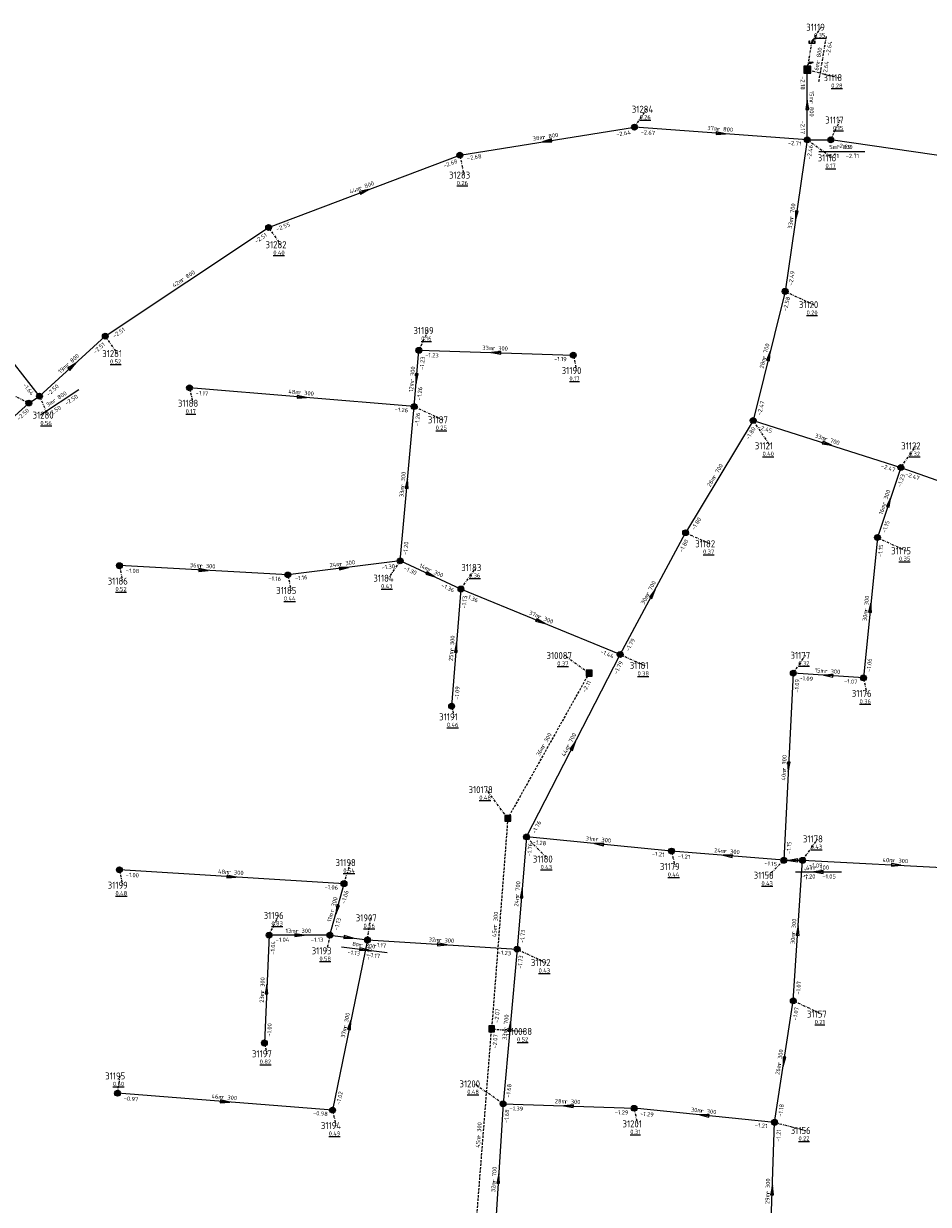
# Model space of a CAD drawing. Extents: x 188323 to 208361, y 565368 to 574910.
# Tile 64 of 256: x 200659 to 200852, y 568428 to 568681. Entities that reach past the tile are written whole.
import ezdxf

# ---------------------------------------------------------------- set-up
doc = ezdxf.new("R2010")
doc.units = 0
for name, pattern in [('BORDER', [1.75, 0.5, -0.25, 0.5, -0.25, 0, -0.25]), ('DASHDOT', [1, 0.5, -0.25, 0, -0.25]), ('DASHED', [0.75, 0.5, -0.25])]:
    doc.linetypes.add(name, pattern=pattern)
doc.layers.get('0').update_dxf_attribs({"linetype": 'CONTINUOUS'})
for name, color, linetype in [('RIO-AFM', 7, 'CONTINUOUS'), ('RIO-BOK', 7, 'CONTINUOUS'), ('RIO-DET', 7, 'CONTINUOUS'), ('RIO-KNP', 7, 'CONTINUOUS'), ('RIO-KNR', 7, 'CONTINUOUS'), ('RIO-LAG_0B', 7, 'CONTINUOUS'), ('RIO-LAG_1B', 7, 'DASHED'), ('RIO-LAG_4', 7, 'BORDER'), ('RIO-LEN', 7, 'CONTINUOUS'), ('RIO-MVD', 1, 'CONTINUOUS'), ('RIO-VRB', 6, 'DASHDOT'), ('RIO-VRH', 7, 'CONTINUOUS')]:
    doc.layers.add(name, color=color, linetype=linetype)
doc.styles.add('RIO-TXT', font='isocp.shx')

# ---------------------------------------------------------------- blocks, each defined once
blk = doc.blocks.new('L_VHR')
blk.add_lwpolyline([(-0.5, 0), (0.5, 0), (-0.5, 0.15), (-0.5, -0.15), (0.5, 0)])
blk = doc.blocks.new('K_IPR')
blk.add_lwpolyline([(-0.5, -0.5), (0.5, -0.5), (0.5, 0.5), (-0.5, 0.5)], close=True)
blk.add_solid([(-0.5, 0.5), (0.5, 0.5), (-0.5, -0.5), (0.5, -0.5)])
at = {"style": 'RIO-TXT', "flags": 1}
blk.add_attdef('KNOOPNAAM', (2, 2), '', height=1, dxfattribs=at)
blk = doc.blocks.new('K_IPG')
blk.add_circle((0, 0), 0.5)
for points in [[(0, 0), (-0.5, 0), (-0.433013, 0.25)], [(0, 0), (-0.433013, -0.25), (-0.5, 0)], [(0, 0), (-0.433013, 0.25), (-0.25, 0.433013)], [(0, 0), (-0.25, -0.433013), (-0.433013, -0.25)], [(0, 0), (-0.25, 0.433013), (0, 0.5)], [(0, 0), (0, -0.5), (-0.25, -0.433013)], [(0, 0), (0, 0.5), (0.25, 0.433013)], [(0, 0), (0.25, 0.433013), (0.433013, 0.25)], [(0, 0), (0.433013, 0.25), (0.5, 0)], [(0, 0), (0.5, 0), (0.433013, -0.25)], [(0, 0), (0.433013, -0.25), (0.25, -0.433013)], [(0, 0), (0.25, -0.433013), (0, -0.5)]]:
    blk.add_solid(points)
at = {"style": 'RIO-TXT', "flags": 1}
blk.add_attdef('KNOOPNAAM', (2, 2), '', height=1, dxfattribs=at)
blk = doc.blocks.new('K_OVL')
for points in [[(0.6, 0.6), (-0.6, 0.6), (-0.6, -0.6), (0.6, -0.6)], [(1, 1.25), (0.474823, 0.983111), (0.413034, 1.369554)]]:
    blk.add_lwpolyline(points, close=True)
blk.add_arc((0.81571, 0.439293), 0.83139, 77.193131, 168.854604)
blk.add_solid([(-0.6, 0.6), (0.6, 0.6), (-0.6, -0.6), (0.6, -0.6)])
at = {"style": 'RIO-TXT', "flags": 1}
blk.add_attdef('KNOOPNAAM', (2, 2), '', height=1, dxfattribs=at)
blk = doc.blocks.new('K_UTB')
blk.add_lwpolyline([(0.5, 0.15), (0.5, -0.3), (-0.5, -0.3), (-0.5, 0.15), (-0.45, 0.15), (-0.45, -0.25), (0, -0.25), (0.45, -0.25), (0.45, 0.15)], close=True)
blk.add_lwpolyline([(0.85, 0.6), (0.55, 0.65), (0.614828, 0.459583), (0.850842, 0.598937)])
blk.add_arc((0.85, -0.25), 0.85, 90, 180)
at = {"style": 'RIO-TXT', "flags": 1}
blk.add_attdef('KNOOPNAAM', (2, 2), '', height=1, dxfattribs=at)
blk = doc.blocks.new('495_03______31116_____31117_')
at = {"layer": 'RIO-LAG_0B'}
blk.add_line((0, 0), (9.821, 0), dxfattribs=at)
at = {"layer": 'RIO-AFM', "style": 'RIO-TXT'}
blk.add_text('r 800', height=0.9, dxfattribs=at).set_placement((3.8306, 0.5))
at = {"layer": 'RIO-BOK', "style": 'RIO-TXT'}
for p in [(1.3998, -1.4), (5.7208, -1.4)]:
    blk.add_text('-2.71', height=0.9, dxfattribs=at).set_placement(p)
at = {"layer": 'RIO-LEN', "style": 'RIO-TXT'}
blk.add_text('5m', height=0.9, dxfattribs=at).set_placement((2.2106, 0.5))
blk = doc.blocks.new('496_03______31118___c231119_')
at = {"layer": 'RIO-LAG_4'}
blk.add_line((0, 0), (1.614, 9.687), dxfattribs=at)
at = {"layer": 'RIO-AFM', "style": 'RIO-TXT'}
blk.add_text('r 800', height=0.9, rotation=80.5296, dxfattribs=at).set_placement((0.1365, 3.8602))
at = {"layer": 'RIO-BOK', "style": 'RIO-TXT'}
for p in [(2.3213, 5.4118), (1.6111, 1.1506)]:
    blk.add_text('-2.64', height=0.9, rotation=80.5296, dxfattribs=at).set_placement(p)
at = {"layer": 'RIO-LEN', "style": 'RIO-TXT'}
blk.add_text('6m', height=0.9, rotation=80.5296, dxfattribs=at).set_placement((-0.1299, 2.2622))
blk = doc.blocks.new('498_03______31158_____31178_')
at = {"layer": 'RIO-LAG_0B'}
blk.add_line((0, 0), (9.821, 0), dxfattribs=at)
at = {"layer": 'RIO-VRH', "xscale": 2, "yscale": 2, "zscale": 2, "rotation": 180}
blk.add_blockref('L_VHR', (4.9105, 0), dxfattribs=at)
at = {"layer": 'RIO-AFM', "style": 'RIO-TXT'}
blk.add_text('r 300', height=0.9, dxfattribs=at).set_placement((3.8306, 0.5))
at = {"layer": 'RIO-BOK', "style": 'RIO-TXT'}
for s, p in [('-1.20', (1.3998, -1.4)), ('-1.05', (5.7208, -1.4))]:
    blk.add_text(s, height=0.9, dxfattribs=at).set_placement(p)
at = {"layer": 'RIO-LEN', "style": 'RIO-TXT'}
blk.add_text('4m', height=0.9, dxfattribs=at).set_placement((2.2106, 0.5))
blk = doc.blocks.new('500_03______31193_____31907_')
at = {"layer": 'RIO-LAG_0B'}
blk.add_line((0, 0), (9.745, -1.212), dxfattribs=at)
at = {"layer": 'RIO-VRH', "xscale": 2, "yscale": 2, "zscale": 2, "rotation": 352.8757}
blk.add_blockref('L_VHR', (4.8725, -0.606), dxfattribs=at)
at = {"layer": 'RIO-AFM', "style": 'RIO-TXT'}
blk.add_text('r 300', height=0.9, rotation=352.8757, dxfattribs=at).set_placement((3.8625, 0.0235))
at = {"layer": 'RIO-BOK', "style": 'RIO-TXT'}
for s, p in [('-1.13', (1.2163, -1.562)), ('-1.17', (5.5033, -2.0952))]:
    blk.add_text(s, height=0.9, rotation=352.8757, dxfattribs=at).set_placement(p)
at = {"layer": 'RIO-LEN', "style": 'RIO-TXT'}
blk.add_text('8m', height=0.9, rotation=352.8757, dxfattribs=at).set_placement((2.2549, 0.2234))
blk = doc.blocks.new('505_03______31758_____31280_')
at = {"layer": 'RIO-LAG_0B'}
blk.add_line((0, 0), (8.21, 5.389), dxfattribs=at)
at = {"layer": 'RIO-AFM', "style": 'RIO-TXT'}
blk.add_text('r 800', height=0.9, rotation=33.277, dxfattribs=at).set_placement((2.9276, 2.5197))
at = {"layer": 'RIO-BOK', "style": 'RIO-TXT'}
for p in [(5.5499, 1.9683), (1.9384, -0.4023)]:
    blk.add_text('-2.50', height=0.9, rotation=33.277, dxfattribs=at).set_placement(p)
at = {"layer": 'RIO-LEN', "style": 'RIO-TXT'}
blk.add_text('3m', height=0.9, rotation=33.277, dxfattribs=at).set_placement((1.5732, 1.6307))

msp = doc.modelspace()

# ---------------------------------------------------------------- linework, layer by layer
at = {"layer": 'RIO-LAG_0B'}
for p, q in [((200826, 568656), (200826, 568670.976)), ((200751.76, 568652.736), (200789.072, 568658.688)), ((200826, 568656), (200789.072, 568658.688)), ((200826, 568656), (200821.264, 568623.616)), ((200826, 568656), (200831.008, 568656)), ((200878.816, 568649.024), (200831.008, 568656)), ((200710.896, 568637.248), (200751.76, 568652.736)), ((200676, 568614.016), (200710.896, 568637.248)), ((200821.264, 568623.616), (200814.432, 568596.032)), ((200661.936, 568601.216), (200647.184, 568619.904)), ((200661.936, 568601.216), (200676, 568614.016)), ((200742, 568598.976), (200743.008, 568611.008)), ((200743.008, 568611.008), (200776, 568609.984)), ((200659.664, 568599.744), (200661.936, 568601.216)), ((200742, 568598.976), (200694, 568603.008)), ((200640, 568582.016), (200659.664, 568599.744)), ((200739.008, 568566.016), (200742, 568598.976)), ((200814.432, 568596.032), (200800, 568572.032)), ((200814.432, 568596.032), (200846, 568585.984)), ((200846, 568585.984), (200840.992, 568571.008)), ((200846, 568585.984), (200880, 568574.016)), ((200786, 568545.984), (200800, 568572.032)), ((200840.992, 568571.008), (200838, 568540.992)), ((200739.008, 568566.016), (200715.008, 568563.008)), ((200752, 568560), (200739.008, 568566.016)), ((200715.008, 568563.008), (200679.008, 568564.992)), ((200752, 568560), (200750, 568534.976)), ((200786, 568545.984), (200752, 568560)), ((200766, 568507.008), (200786, 568545.984)), ((200823.008, 568542.016), (200820.992, 568502.016)), ((200838, 568540.992), (200823.008, 568542.016)), ((200766, 568507.008), (200764, 568483.008)), ((200796.992, 568504), (200766, 568507.008)), ((200820.992, 568502.016), (200796.992, 568504)), ((200727.008, 568497.024), (200679.008, 568499.968)), ((200820.992, 568502.016), (200824.992, 568502.016)), ((200823.008, 568472), (200824.992, 568502.016)), ((200824.992, 568502.016), (200864.992, 568499.968)), ((200724, 568486.016), (200727.008, 568497.024)), ((200711.008, 568486.016), (200710, 568462.976)), ((200724, 568486.016), (200711.008, 568486.016)), ((200724, 568486.016), (200732, 568484.992)), ((200732, 568484.992), (200724.56, 568448.64)), ((200732, 568484.992), (200764, 568483.008)), ((200764, 568483.008), (200760.992, 568449.984)), ((200819.008, 568446.016), (200823.008, 568472)), ((200724.56, 568448.64), (200678.624, 568452.224)), ((200760.992, 568449.984), (200759.008, 568417.984)), ((200760.992, 568449.984), (200788.992, 568449.024)), ((200819.008, 568446.016), (200788.992, 568449.024)), ((200818, 568417.024), (200819.008, 568446.016))]:
    msp.add_line(p, q, dxfattribs=at)
at = {"layer": 'RIO-LAG_1B'}
for p, q in [((200779.376, 568542.016), (200762, 568510.976)), ((200762, 568510.976), (200758.544, 568465.984)), ((200755.008, 568420.992), (200758.544, 568465.984))]:
    msp.add_line(p, q, dxfattribs=at)
at = {"layer": 'RIO-LAG_4'}
msp.add_line((200826, 568670.976), (200827.008, 568676.992), dxfattribs=at)
at = {"layer": 'RIO-VRB'}
for p, q in [((200827, 568677), (200828.9764, 568680.0558)), ((200826, 568671), (200832.6482, 568669.28)), ((200789.07, 568658.71), (200791.6891, 568662.5319)), ((200831, 568656), (200833.0371, 568660.2293)), ((200826, 568656), (200831.4194, 568652.1519)), ((200751.76, 568652.76), (200752.6406, 568648.462)), ((200710.9, 568637.27), (200713.437, 568633.5747)), ((200821.26, 568623.61), (200827.3869, 568620.7722)), ((200676, 568614), (200678.537, 568610.3047)), ((200743, 568611), (200745.0371, 568615.2293)), ((200776, 568610), (200776.7071, 568606.6868)), ((200659.66, 568599.75), (200653.9508, 568602.5262)), ((200661.93, 568601.24), (200663.6652, 568597.1708)), ((200694, 568603), (200694.7071, 568599.6868)), ((200742, 568599), (200748.1269, 568596.1622)), ((200814.44, 568596.03), (200817.9769, 568590.6025)), ((200846, 568586), (200849.2618, 568590.588)), ((200800, 568572), (200805.2609, 568569.6622)), ((200841, 568571), (200847.1269, 568568.1622)), ((200739, 568566), (200736.4644, 568562.3038)), ((200679, 568565), (200679.7071, 568561.6868)), ((200715, 568563), (200715.7071, 568559.6868)), ((200752, 568560), (200755.2618, 568564.588)), ((200779.37, 568542.04), (200774.1081, 568545.7761)), ((200786, 568546), (200791.2609, 568543.6622)), ((200823, 568542), (200825.6191, 568545.8219)), ((200838, 568541), (200838.7071, 568537.6868)), ((200750, 568535), (200750.5335, 568532.6716)), ((200762, 568511), (200757.451, 568517.1187)), ((200766, 568507), (200770.5472, 568502.2798)), ((200825, 568502), (200828.2618, 568506.588)), ((200797, 568504), (200797.7071, 568500.6868)), ((200679, 568500), (200679.7071, 568496.6868)), ((200727, 568497), (200728.3933, 568501.5294)), ((200821, 568502), (200817.7394, 568498.811)), ((200711, 568486), (200713.0371, 568490.2293)), ((200732, 568485), (200732.7071, 568489.7132)), ((200724, 568486), (200723.2942, 568482.6866)), ((200764, 568483), (200770.1269, 568480.1622)), ((200823, 568472), (200829.1269, 568469.1622)), ((200758.54, 568465.97), (200765.5075, 568465.4413)), ((200710, 568463), (200710.5335, 568460.6716)), ((200678.63, 568452.2), (200679.1635, 568455.9284)), ((200761, 568450), (200754.8719, 568454.2359)), ((200724.56, 568448.64), (200725.2671, 568445.3268)), ((200789, 568449), (200789.7071, 568445.6868)), ((200819, 568446), (200825.6482, 568444.28))]:
    msp.add_line(p, q, dxfattribs=at)

# ---------------------------------------------------------------- block references
at = {"layer": 'RIO-DET'}
for name, p in [('496_03______31118___c231119_', (200828.496, 568668.48)), ('495_03______31116_____31117_', (200828.496, 568653.504)), ('505_03______31758_____31280_', (200662.16, 568597.248)), ('498_03______31158_____31178_', (200823.504, 568499.52)), ('500_03______31193_____31907_', (200726.496, 568483.52))]:
    msp.add_blockref(name, p, dxfattribs=at)
at = {"layer": 'RIO-KNP', "xscale": 1.25, "yscale": 1.25, "zscale": 1.25}
for name, p in [('K_UTB', (200827.008, 568676.992)), ('K_OVL', (200826, 568670.976)), ('K_IPG', (200789.072, 568658.688)), ('K_IPG', (200826, 568656)), ('K_IPG', (200831.008, 568656)), ('K_IPG', (200751.76, 568652.736)), ('K_IPG', (200710.896, 568637.248)), ('K_IPG', (200821.264, 568623.616)), ('K_IPG', (200676, 568614.016)), ('K_IPG', (200743.008, 568611.008)), ('K_IPG', (200776, 568609.984)), ('K_IPG', (200694, 568603.008)), ('K_IPG', (200661.936, 568601.216)), ('K_IPG', (200659.664, 568599.744)), ('K_IPG', (200742, 568598.976)), ('K_IPG', (200814.432, 568596.032)), ('K_IPG', (200846, 568585.984)), ('K_IPG', (200800, 568572.032)), ('K_IPG', (200840.992, 568571.008)), ('K_IPG', (200679.008, 568564.992)), ('K_IPG', (200739.008, 568566.016)), ('K_IPG', (200715.008, 568563.008)), ('K_IPG', (200752, 568560)), ('K_IPG', (200786, 568545.984)), ('K_IPR', (200779.376, 568542.016)), ('K_IPG', (200823.008, 568542.016)), ('K_IPG', (200838, 568540.992)), ('K_IPG', (200750, 568534.976)), ('K_IPR', (200762, 568510.976)), ('K_IPG', (200766, 568507.008)), ('K_IPG', (200796.992, 568504)), ('K_IPG', (200820.992, 568502.016)), ('K_IPG', (200824.992, 568502.016)), ('K_IPG', (200679.008, 568499.968)), ('K_IPG', (200727.008, 568497.024)), ('K_IPG', (200711.008, 568486.016)), ('K_IPG', (200724, 568486.016)), ('K_IPG', (200732, 568484.992)), ('K_IPG', (200764, 568483.008)), ('K_IPG', (200823.008, 568472)), ('K_IPR', (200758.544, 568465.984)), ('K_IPG', (200710, 568462.976)), ('K_IPG', (200678.624, 568452.224)), ('K_IPG', (200760.992, 568449.984)), ('K_IPG', (200788.992, 568449.024)), ('K_IPG', (200724.56, 568448.64)), ('K_IPG', (200819.008, 568446.016))]:
    msp.add_blockref(name, p, dxfattribs=at)
at = {"layer": 'RIO-VRH', "xscale": 2, "yscale": 2, "zscale": 2}
for p, rotation in [((200826, 568663.5), 90), ((200807.535, 568657.355), 355.8035), ((200770.415, 568655.735), 189.06), ((200731.33, 568645.015), 20.7596), ((200823.63, 568639.805), 261.6661), ((200668.965, 568607.62), 42.2004), ((200759.5, 568610.5), 538.2645), ((200817.85, 568609.82), 436.1028), ((200742.5, 568605), 265.2278), ((200718, 568601), 355.2368), ((200830.22, 568591.015), 342.3712), ((200740.5, 568582.5), 84.797), ((200843.5, 568578.5), 431.5578), ((200697, 568564), 356.8205), ((200727, 568564.5), 367.1243), ((200745.5, 568563), 335.2274), ((200793, 568559), 61.693), ((200839.5, 568556), 444.2809), ((200769, 568553), 337.6221), ((200751, 568547.5), 445.4174), ((200830.5, 568541.5), 176.1863), ((200776, 568526.5), 62.844), ((200822, 568522), 267.1288), ((200781.5, 568505.5), 174.473), ((200809, 568503), 175.2368), ((200823, 568502), 180), ((200845, 568501), 357.1379), ((200703, 568498.5), 356.424), ((200765, 568495), 445.2278), ((200725.5, 568491.5), 254.7373), ((200824, 568487), 86.1772), ((200717.5, 568486), 360), ((200728, 568485.5), 352.8757), ((200748, 568484), 356.424), ((200710.5, 568474.5), 447.5016), ((200728.28, 568466.82), 438.4278), ((200762.5, 568466.5), 444.797), ((200821, 568459), 261.2456), ((200701.595, 568450.42), 355.5684), ((200775, 568449.5), 537.9548), ((200804, 568447.5), 174.29), ((200760, 568434), 446.4149), ((200818.5, 568431.5), 88.0162)]:
    msp.add_blockref('L_VHR', p, dxfattribs=dict(at, rotation=rotation))

# ---------------------------------------------------------------- texts
at = {"layer": 'RIO-AFM', "style": 'RIO-TXT'}
for s, rotation, p in [('r 800', 270, (200826.5032, 568664.3102)), ('r 800', 9.06, (200769.5362, 568656.1012)), ('r 800', 355.8035, (200806.7642, 568657.9242)), ('r 800', 20.7596, (200730.3952, 568645.1953)), ('r 700', 441.6661, (200823.0081, 568639.0766)), ('r 800', 33.6905, (200692.4986, 568625.6016)), ('r 300', 358.2645, (200758.7055, 568611.0343)), ('r 700', 436.1028, (200817.1618, 568609.1552)), ('r 800', 42.2004, (200668.0291, 568607.4462)), ('r 300', 85.2278, (200741.9344, 568604.2341)), ('r 300', 355.2368, (200717.2351, 568601.5803)), ('r 700', 342.3712, (200829.6021, 568591.7465)), ('r 700', 418.9918, (200806.3667, 568583.582)), ('r 300', 84.797, (200739.9287, 568581.7386)), ('r 300', 431.5578, (200842.7651, 568577.8907)), ('r 300', 367.1243, (200726.1327, 568564.9027)), ('r 300', 356.8205, (200696.2191, 568564.5551)), ('r 300', 335.2274, (200744.9752, 568563.7973)), ('r 700', 61.693, (200792.1756, 568558.5237)), ('r 300', 444.2809, (200838.9128, 568555.2441)), ('r 300', 337.6221, (200768.4451, 568553.7812)), ('r 300', 445.4174, (200750.4295, 568546.7324)), ('r 300', 356.1863, (200829.7249, 568542.057)), ('r 300', 420.7625, (200769.8435, 568526.0621)), ('r 700', 62.844, (200775.1855, 568526.0074)), ('r 300', 447.1288, (200821.448, 568521.2159)), ('r 300', 354.473, (200780.7422, 568506.0851)), ('r 300', 355.2368, (200808.2346, 568503.5727)), ('r 300', 357.1379, (200844.2159, 568501.552)), ('r 300', 356.424, (200702.2231, 568499.0643)), ('r 700', 445.2278, (200764.4273, 568494.2346)), ('r 300', 74.7373, (200724.8044, 568490.8498)), ('r 300', 445.5975, (200759.6956, 568487.7161)), ('r 300', 360, (200716.6898, 568486.5036)), ('r 300', 86.1772, (200823.4472, 568486.2248)), ('r 300', 356.424, (200747.2229, 568484.5592)), ('r 300', 447.5016, (200709.9585, 568473.7122)), ('r 300', 438.4278, (200727.6167, 568466.1285)), ('r 700', 444.797, (200761.9188, 568465.7392)), ('r 300', 81.2456, (200820.3826, 568458.2751)), ('r 300', 355.5684, (200700.8265, 568450.9952)), ('r 300', 357.9548, (200774.208, 568450.037)), ('r 300', 354.29, (200803.2441, 568448.0872)), ('r 300', 85.4904, (200756.208, 568442.7168)), ('r 700', 446.4149, (200759.4408, 568433.2229)), ('r 300', 88.0162, (200817.9724, 568430.7077))]:
    msp.add_text(s, height=0.9, rotation=rotation, dxfattribs=at).set_placement(p)
at = {"layer": 'RIO-BOK', "style": 'RIO-TXT'}
for s, rotation, p in [('-2.18', 270, (200824.6007, 568669.5996)), ('-2.17', 270, (200824.6052, 568660.0996)), ('-2.64', 9.06, (200785.241, 568656.6817)), ('-2.67', 355.8035, (200790.3645, 568657.2121)), ('-2.71', 355.8035, (200821.8104, 568654.9246)), ('-2.46', 441.6661, (200826.7736, 568651.7428)), ('-2.69', 351.7299, (200832.1848, 568654.4139)), ('-2.68', 20.7596, (200748.4218, 568649.9972)), ('-2.68', 9.06, (200753.3628, 568651.5979)), ('-2.55', 20.7596, (200712.7052, 568636.4571)), ('-2.51', 33.6905, (200708.2649, 568633.8303)), ('-2.49', 441.6661, (200822.8472, 568624.7933)), ('-2.58', 436.1028, (200821.6199, 568619.2975)), ('-2.51', 33.6905, (200677.9413, 568613.6117)), ('-2.51', 42.2004, (200673.9031, 568610.2083)), ('-1.23', 85.2278, (200744.0546, 568606.7971)), ('-1.23', 358.2645, (200744.3576, 568609.5591)), ('-1.19', 358.2645, (200771.8605, 568608.7431)), ('-1.64', 308.3113, (200658.2999, 568603.5971)), ('-2.50', 42.2004, (200663.9074, 568601.1433)), ('-1.17', 355.2368, (200695.2796, 568601.4894)), ('-1.26', 85.2278, (200743.5114, 568600.2787)), ('-2.50', 42.073, (200657.5546, 568595.963)), ('-1.26', 355.2368, (200737.8005, 568597.9731)), ('-2.47', 436.1028, (200816.1344, 568597.0539)), ('-1.26', 84.797, (200743.023, 568594.7898)), ('-1.80', 418.9918, (200813.5151, 568591.8022)), ('-2.45', 342.3712, (200815.3511, 568594.2724)), ('-2.47', 342.3712, (200841.6743, 568585.925)), ('-1.23', 431.5578, (200846.0247, 568581.6703)), ('-2.47', 340.5619, (200846.8552, 568584.2145)), ('-1.80', 418.9918, (200801.9207, 568572.4799)), ('-1.15', 431.5578, (200842.7702, 568571.8863)), ('-1.80', 61.693, (200799.2884, 568567.7256)), ('-1.20', 84.797, (200740.521, 568567.2673)), ('-1.15', 444.2809, (200841.9687, 568566.7827)), ('-1.08', 356.8205, (200680.3209, 568563.5253)), ('-1.16', 367.1243, (200716.5634, 568561.7854)), ('-1.30', 367.1243, (200735.1036, 568564.1149)), ('-1.30', 335.2274, (200739.6854, 568564.1427)), ('-1.16', 356.8205, (200710.8299, 568561.8498)), ('-1.36', 335.2274, (200747.6933, 568560.4529)), ('-1.13', 445.4174, (200753.0553, 568555.8023)), ('-1.36', 337.6221, (200752.7625, 568558.173)), ('-1.79', 61.693, (200787.8963, 568546.5687)), ('-1.44', 337.6221, (200781.6838, 568546.2856)), ('-1.79', 62.844, (200785.3746, 568541.7125)), ('-1.06', 444.2809, (200839.5315, 568542.2545)), ('-2.11', 420.7625, (200778.5721, 568537.7882)), ('-1.09', 447.1288, (200824.1707, 568537.836)), ('-1.09', 356.1863, (200824.3045, 568540.5108)), ('-1.07', 356.1863, (200833.8168, 568539.8827)), ('-1.09', 445.4174, (200751.5064, 568536.2846)), ('-1.76', 62.844, (200767.8845, 568507.6067)), ('-1.76', 445.2278, (200767.0421, 568502.7994)), ('-1.28', 354.473, (200767.2594, 568505.4725)), ('-1.15', 447.1288, (200822.4673, 568503.329)), ('-1.21', 354.473, (200792.7857, 568503.0185)), ('-1.21', 355.2368, (200798.2796, 568502.4894)), ('-1.15', 355.2368, (200816.7994, 568500.9579)), ('-1.11', 86.1772, (200826.1241, 568497.8151)), ('-1.07', 357.1379, (200826.329, 568500.5327)), ('-1.00', 356.424, (200680.3107, 568498.5162)), ('-1.06', 356.424, (200722.8224, 568495.8863)), ('-1.06', 74.7373, (200727.2716, 568492.6752)), ('-1.13', 74.7373, (200725.719, 568486.9821)), ('-1.04', 360, (200712.4007, 568484.6009)), ('-1.13', 360, (200719.9007, 568484.6056)), ('-1.73', 445.2278, (200765.5106, 568484.2796)), ('-1.04', 447.5016, (200712.2086, 568481.8435)), ('-1.17', 438.4278, (200732.5292, 568480.707)), ('-1.17', 356.424, (200733.3107, 568483.5162)), ('-1.23', 356.424, (200759.822, 568481.8761)), ('-1.73', 444.797, (200765.0048, 568478.7923)), ('-1.07', 86.1772, (200824.49, 568473.3036)), ('-2.07', 445.5975, (200760.0423, 568467.2594)), ('-1.07', 81.2456, (200823.7601, 568467.7337)), ('-1.00', 447.5016, (200711.4586, 568464.3386)), ('-2.07', 85.4904, (200759.6139, 568461.7724)), ('-1.02', 438.4278, (200726.2115, 568449.7318)), ('-1.68', 444.797, (200762.5202, 568451.2682)), ('-0.97', 355.5684, (200679.9184, 568450.6968)), ('-1.39', 357.9548, (200762.3498, 568448.5518)), ('-1.18', 81.2456, (200820.5966, 568447.1706)), ('-0.98', 355.5684, (200720.366, 568447.5876)), ('-1.68', 446.4149, (200762.1238, 568445.822)), ('-1.29', 357.9548, (200784.853, 568447.7624)), ('-1.29', 354.29, (200790.2545, 568447.4685)), ('-1.21', 354.29, (200814.7827, 568445.0313)), ('-1.21', 88.0162, (200820.2579, 568441.8537))]:
    msp.add_text(s, height=0.9, rotation=rotation, dxfattribs=at).set_placement(p)
at = {"layer": 'RIO-KNR', "style": 'RIO-TXT'}
for s, p in [('31119', (200825.7889, 568679.3058)), ('31118', (200829.4607, 568668.53)), ('31284', (200788.5016, 568661.7819)), ('31117', (200829.8496, 568659.4793)), ('31116', (200828.2319, 568651.4019)), ('31283', (200749.4531, 568647.712)), ('31282', (200710.2495, 568632.8247)), ('31120', (200824.1994, 568620.0222)), ('31189', (200741.8496, 568614.4793)), ('31281', (200675.3495, 568609.5547)), ('31190', (200773.5196, 568605.9368)), ('31188', (200691.5196, 568598.9368)), ('31280', (200660.4777, 568596.4208)), ('31187', (200744.9394, 568595.4122)), ('31121', (200814.7894, 568589.8525)), ('31122', (200846.0743, 568589.838)), ('31182', (200802.0734, 568568.9122)), ('31175', (200843.9394, 568567.4122)), ('31184', (200733.2769, 568561.5538)), ('31183', (200752.0743, 568563.838)), ('31186', (200676.5196, 568560.9368)), ('31185', (200712.5196, 568558.9368)), ('310087', (200770.2831, 568545.0261)), ('31177', (200822.4316, 568545.0719)), ('31181', (200788.0734, 568542.9122)), ('31176', (200835.5196, 568536.9368)), ('31191', (200747.346, 568531.9216)), ('310178', (200753.626, 568516.3687)), ('31178', (200825.0743, 568505.838)), ('31180', (200767.3597, 568501.5298)), ('31198', (200725.2058, 568500.7794)), ('31179', (200794.5196, 568499.9368)), ('31199', (200676.5196, 568495.9368)), ('31158', (200814.5519, 568498.061)), ('31196', (200709.8496, 568489.4793)), ('31907', (200729.5196, 568488.9632)), ('31193', (200720.1067, 568481.9366)), ('31192', (200766.9394, 568479.4122)), ('31157', (200825.9394, 568468.4122)), ('310088', (200761.6825, 568464.6913)), ('31197', (200707.346, 568459.9216)), ('31195', (200675.976, 568455.1784)), ('31200', (200751.6844, 568453.4859)), ('31194', (200722.0796, 568444.5768)), ('31201', (200786.5196, 568444.9368)), ('31156', (200822.4607, 568443.53))]:
    msp.add_text(s, height=1.5, dxfattribs=at).set_placement(p)
at = {"layer": 'RIO-LEN', "style": 'RIO-TXT'}
for s, rotation, p in [('15m', 270, (200826.5022, 568666.4702)), ('37m', 355.8035, (200804.6099, 568658.0809)), ('38m', 9.06, (200767.4032, 568655.761)), ('44m', 20.7596, (200728.3754, 568644.4296)), ('33m', 441.6661, (200822.6967, 568636.9392)), ('42m', 33.6905, (200690.7014, 568624.4033)), ('33m', 358.2645, (200756.5465, 568611.0983)), ('28m', 436.1028, (200816.6446, 568607.058)), ('19m', 42.2004, (200666.429, 568605.9951)), ('12m', 85.2278, (200741.7551, 568602.0816)), ('48m', 355.2368, (200715.0825, 568601.7583)), ('33m', 342.3712, (200827.5431, 568592.3994)), ('28m', 418.9918, (200805.2553, 568581.7298)), ('33m', 84.797, (200739.7332, 568579.5875)), ('16m', 431.5578, (200842.0834, 568575.8411)), ('36m', 356.8205, (200694.0623, 568564.6735)), ('24m', 367.1243, (200723.9896, 568564.6334)), ('14m', 335.2274, (200743.0134, 568564.7013)), ('30m', 61.693, (200791.1516, 568556.6218)), ('37m', 337.6221, (200766.4473, 568554.6024)), ('30m', 444.2809, (200838.6993, 568553.0947)), ('25m', 445.4174, (200750.2587, 568544.5791)), ('15m', 356.1863, (200827.5696, 568542.1994)), ('36m', 420.7625, (200768.7898, 568524.1765)), ('44m', 62.844, (200774.1998, 568524.0854)), ('40m', 447.1288, (200821.3415, 568519.0585)), ('31m', 354.473, (200778.5921, 568506.2918)), ('24m', 355.2368, (200806.0819, 568503.7507)), ('40m', 357.1379, (200842.0585, 568501.6585)), ('48m', 356.424, (200700.0672, 568499.1977)), ('24m', 445.2278, (200764.2493, 568492.0819)), ('11m', 74.7373, (200724.2361, 568488.7659)), ('13m', 360, (200714.5298, 568486.5022)), ('45m', 445.5975, (200759.5315, 568485.5624)), ('32m', 356.424, (200745.067, 568484.6926)), ('30m', 86.1772, (200823.3035, 568484.0696)), ('23m', 447.5016, (200709.866, 568471.5542)), ('37m', 438.4278, (200727.185, 568464.0121)), ('33m', 444.797, (200761.7246, 568463.588)), ('26m', 81.2456, (200820.0541, 568456.1402)), ('46m', 355.5684, (200698.6729, 568451.1607)), ('28m', 357.9548, (200772.0493, 568450.1127)), ('30m', 354.29, (200801.0947, 568448.3007)), ('45m', 85.4904, (200756.0385, 568440.5634)), ('32m', 446.4149, (200759.3074, 568431.067)), ('29m', 88.0162, (200817.8979, 568428.549))]:
    msp.add_text(s, height=0.9, rotation=rotation, dxfattribs=at).set_placement(p)
at = {"layer": 'RIO-MVD', "style": 'RIO-TXT'}
for s, p in [('%%U0.35', (200827.4464, 568677.9058)), ('%%U0.28', (200831.1182, 568667.13)), ('%%U0.26', (200790.1591, 568660.3819)), ('%%U0.15', (200831.5071, 568658.0793)), ('%%U0.17', (200829.8894, 568650.0019)), ('%%U0.26', (200751.1106, 568646.312)), ('%%U0.40', (200711.907, 568631.4247)), ('%%U0.20', (200825.8569, 568618.6222)), ('%%U0.16', (200743.5071, 568613.0793)), ('%%U0.52', (200677.007, 568608.1547)), ('%%U0.17', (200775.1771, 568604.5368)), ('%%U0.17', (200693.1771, 568597.5368)), ('%%U0.56', (200662.1352, 568595.0208)), ('%%U0.25', (200746.5969, 568594.0122)), ('%%U0.40', (200816.4469, 568588.4525)), ('%%U0.32', (200847.7318, 568588.438)), ('%%U0.37', (200803.7309, 568567.5122)), ('%%U0.35', (200845.5969, 568566.0122)), ('%%U0.36', (200753.7318, 568562.438)), ('%%U0.52', (200678.1771, 568559.5368)), ('%%U0.43', (200734.9344, 568560.1538)), ('%%U0.44', (200714.1771, 568557.5368)), ('%%U0.37', (200772.5781, 568543.6261)), ('%%U0.32', (200824.0891, 568543.6719)), ('%%U0.38', (200789.7309, 568541.5122)), ('%%U0.36', (200837.1771, 568535.5368)), ('%%U0.46', (200749.0035, 568530.5216)), ('%%U0.48', (200755.921, 568514.9687)), ('%%U0.43', (200826.7318, 568504.438)), ('%%U0.54', (200726.8633, 568499.3794)), ('%%U0.43', (200769.0172, 568500.1298)), ('%%U0.44', (200796.1771, 568498.5368)), ('%%U0.43', (200816.2094, 568496.661)), ('%%U0.48', (200678.1771, 568494.5368)), ('%%U0.83', (200711.5071, 568488.0793)), ('%%U0.56', (200731.1771, 568487.5632)), ('%%U0.58', (200721.7642, 568480.5366)), ('%%U0.43', (200768.5969, 568478.0122)), ('%%U0.21', (200827.5969, 568467.0122)), ('%%U0.52', (200763.9775, 568463.2913)), ('%%U0.82', (200709.0035, 568458.5216)), ('%%U0.60', (200677.6335, 568453.7784)), ('%%U0.48', (200753.3419, 568452.0859)), ('%%U0.31', (200788.1771, 568443.5368)), ('%%U0.49', (200723.7371, 568443.1768)), ('%%U0.22', (200824.1182, 568442.13))]:
    msp.add_text(s, height=0.9, dxfattribs=at).set_placement(p)

doc.saveas('drawing.dxf')
